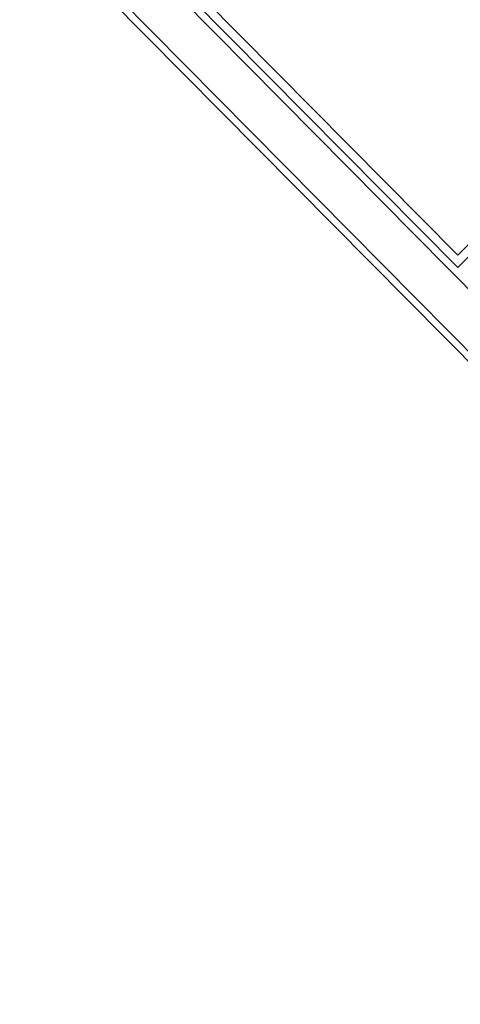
# Model space of a CAD drawing. Header units: metres. Extents: x 135839.8 to 135883.6, y 458209 to 458254.1.
# Tile 6 of 18: x 135868 to 135868.8, y 458217.4 to 458219.1. Entities that reach past the tile are written whole.
import ezdxf

# ---------------------------------------------------------------- set-up
doc = ezdxf.new("R2010")
doc.units = ezdxf.units.M
doc.header["$MEASUREMENT"] = 0
doc.layers.add('22_Metselwerk', color=7, linetype='Continuous', lineweight=5)
doc.layers.add('30_Kozijnen-ramen-deuren', color=7, linetype='Continuous', lineweight=5)

msp = doc.modelspace()

# ---------------------------------------------------------------- linework, layer by layer
at = {"layer": '22_Metselwerk'}
for p, q in [((135867.5828, 458219.8049), (135869.8732, 458217.4927)), ((135867.5296, 458219.7521), (135869.8727, 458217.3866)), ((135867.5256, 458219.7383), (135869.8726, 458217.3689)), ((135868.7649, 458218.6293), (135867.8887, 458219.5138)), ((135868.7827, 458218.6469), (135868.7649, 458218.6293))]:
    msp.add_line(p, q, dxfattribs=at)
at = {"layer": '30_Kozijnen-ramen-deuren'}
for p, q in [((135868.0261, 458219.3965), (135868.765, 458218.6505)), ((135868.765, 458218.6505), (135869.4364, 458219.3156))]:
    msp.add_line(p, q, dxfattribs=at)

doc.saveas('drawing.dxf')
